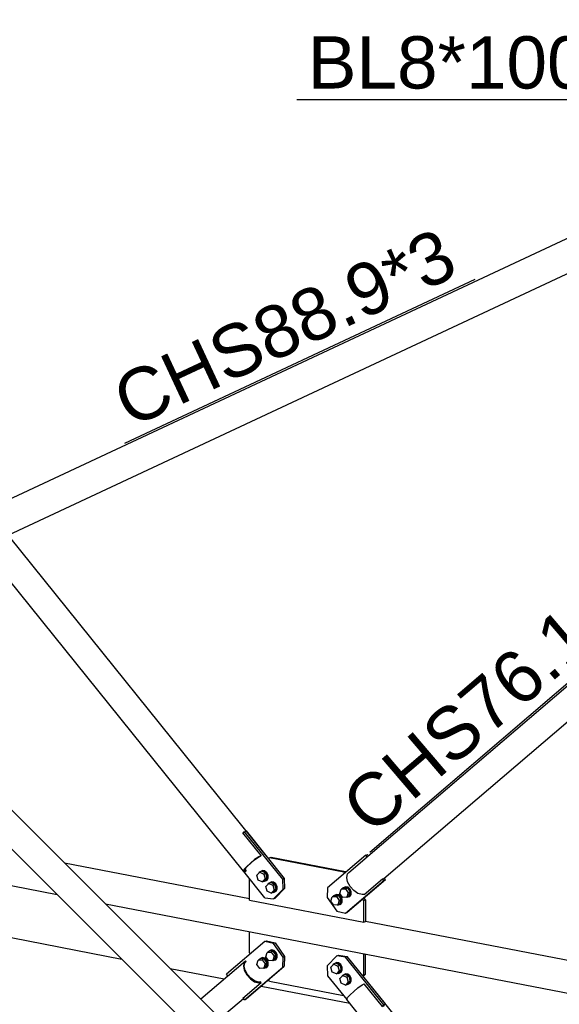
# Model space of a CAD drawing. Header units: millimetres. Extents: x 0 to 142951, y 0 to 27942.
# Tile 35 of 70: x 45813 to 47294, y 9343 to 12042. Entities that reach past the tile are written whole.
import ezdxf

# ---------------------------------------------------------------- set-up
doc = ezdxf.new("R2010")
doc.units = ezdxf.units.MM
doc.styles.add('Arial', font='ARIAL.TTF', dxfattribs={"height": 0.2})

# ---------------------------------------------------------------- blocks, each defined once
blk = doc.blocks.new('Bolt-66083 - 51816')
at = {"color": 7}
for p, q in [((46489.1, 9473.1), (46492.6, 9485)), ((46498, 9487.6), (46492.6, 9485)), ((46492.6, 9485), (46503.9, 9485.7)), ((46496.2, 9486.7), (46497.3, 9488.5)), ((46497.3, 9488.5), (46503.1, 9490.8)), ((46497.3, 9488.5), (46499, 9489.2)), ((46509.4, 9488.3), (46498, 9487.6)), ((46504.7, 9491.6), (46499, 9489.2)), ((46503.1, 9490.8), (46509.6, 9489.3)), ((46509.4, 9488.3), (46503.9, 9485.7)), ((46503.9, 9485.7), (46511.9, 9474.5)), ((46511.3, 9490), (46504.7, 9491.6)), ((46517.3, 9477), (46509.4, 9488.3)), ((46509.6, 9489.3), (46515.2, 9484.2)), ((46516.8, 9485), (46511.3, 9490)), ((46517.3, 9477), (46511.9, 9474.5)), ((46513.8, 9465.1), (46517.3, 9477)), ((46515.2, 9484.2), (46518.2, 9477.1)), ((46519.8, 9477.9), (46516.8, 9485)), ((46518.2, 9477.1), (46517.9, 9469.7)), ((46519.6, 9470.5), (46519.8, 9477.9)), ((46464.4, 9452), (46467.9, 9463.9)), ((46472.3, 9440.7), (46464.4, 9452)), ((46473.3, 9466.5), (46467.9, 9463.9)), ((46467.9, 9463.9), (46479.2, 9464.6)), ((46471.5, 9465.6), (46472.6, 9467.4)), ((46472.6, 9467.4), (46478.4, 9469.7)), ((46472.6, 9467.4), (46474.2, 9468.1)), ((46484.6, 9467.2), (46473.3, 9466.5)), ((46480, 9470.5), (46474.2, 9468.1)), ((46478.4, 9469.7), (46484.9, 9468.2)), ((46484.6, 9467.2), (46479.2, 9464.6)), ((46479.2, 9464.6), (46487.1, 9453.4)), ((46486.5, 9468.9), (46480, 9470.5)), ((46487.1, 9453.4), (46483.7, 9441.5)), ((46492.5, 9455.9), (46484.6, 9467.2)), ((46484.9, 9468.2), (46490.4, 9463.1)), ((46492.1, 9463.9), (46486.5, 9468.9)), ((46492.5, 9455.9), (46487.1, 9453.4)), ((46497, 9461.8), (46489.1, 9473.1)), ((46489.1, 9444), (46492.5, 9455.9)), ((46490.4, 9463.1), (46493.5, 9456)), ((46491.4, 9443.8), (46494.9, 9449.4)), ((46495.1, 9456.7), (46492.1, 9463.9)), ((46493.5, 9456), (46493.2, 9448.6)), ((46494.9, 9449.4), (46495.1, 9456.7)), ((46508.4, 9462.6), (46497, 9461.8)), ((46508.7, 9461.8), (46506.2, 9462.4)), ((46511.9, 9474.5), (46508.4, 9462.6)), ((46513.8, 9465.1), (46508.4, 9462.6)), ((46514.5, 9464.2), (46508.7, 9461.8)), ((46517.9, 9469.7), (46514.5, 9464.2)), ((46514.5, 9464.2), (46516.1, 9464.9)), ((46516.1, 9464.9), (46519.6, 9470.5)), ((46483.7, 9441.5), (46472.3, 9440.7)), ((46484, 9440.7), (46481.5, 9441.3)), ((46489.1, 9444), (46483.7, 9441.5)), ((46489.7, 9443.1), (46484, 9440.7)), ((46493.2, 9448.6), (46489.7, 9443.1)), ((46489.7, 9443.1), (46491.4, 9443.8))]:
    blk.add_line(p, q, dxfattribs=at)
blk = doc.blocks.new('Bolt-66076 - 51816')
at = {"color": 7}
for p, q in [((46676.4, 9640), (46671, 9637.4)), ((46674.7, 9639.2), (46675.8, 9640.9)), ((46675.8, 9640.9), (46681.6, 9643.2)), ((46675.8, 9640.9), (46677.4, 9641.7)), ((46676.4, 9640), (46687.8, 9640.7)), ((46677.4, 9641.7), (46683.2, 9644)), ((46681.6, 9643.2), (46688.1, 9641.7)), ((46682.4, 9638.2), (46687.8, 9640.7)), ((46689.7, 9642.4), (46683.2, 9644)), ((46687.8, 9640.7), (46695.7, 9629.4)), ((46688.1, 9641.7), (46693.6, 9636.6)), ((46695.2, 9637.4), (46689.7, 9642.4)), ((46692.3, 9646.6), (46695.7, 9658.5)), ((46700.2, 9635.4), (46692.3, 9646.6)), ((46701.1, 9661.1), (46695.7, 9658.5)), ((46695.7, 9658.5), (46707.1, 9659.3)), ((46699.4, 9660.3), (46700.5, 9662)), ((46700.5, 9662), (46706.3, 9664.3)), ((46700.5, 9662), (46702.1, 9662.8)), ((46701.1, 9661.1), (46712.5, 9661.8)), ((46702.1, 9662.8), (46707.9, 9665.1)), ((46706.3, 9664.3), (46712.8, 9662.8)), ((46707.1, 9659.3), (46712.5, 9661.8)), ((46707.1, 9659.3), (46715, 9648)), ((46714.4, 9663.5), (46707.9, 9665.1)), ((46715, 9648), (46711.5, 9636.1)), ((46711.5, 9636.1), (46717, 9638.6)), ((46712.5, 9661.8), (46720.4, 9650.6)), ((46712.8, 9662.8), (46718.3, 9657.8)), ((46719.9, 9658.5), (46714.4, 9663.5)), ((46720.4, 9650.6), (46715, 9648)), ((46717, 9638.6), (46720.4, 9650.6)), ((46721.1, 9643.3), (46717.6, 9637.7)), ((46717.6, 9637.7), (46719.2, 9638.4)), ((46718.3, 9657.8), (46721.4, 9650.6)), ((46719.2, 9638.4), (46722.7, 9644)), ((46723, 9651.4), (46719.9, 9658.5)), ((46721.4, 9650.6), (46721.1, 9643.3)), ((46722.7, 9644), (46723, 9651.4)), ((46667.6, 9625.5), (46671, 9637.4)), ((46675.5, 9614.3), (46667.6, 9625.5)), ((46671, 9637.4), (46682.4, 9638.2)), ((46686.8, 9615), (46675.5, 9614.3)), ((46682.4, 9638.2), (46690.3, 9626.9)), ((46687.1, 9614.2), (46684.7, 9614.8)), ((46690.3, 9626.9), (46686.8, 9615)), ((46686.8, 9615), (46692.2, 9617.5)), ((46692.9, 9616.6), (46687.1, 9614.2)), ((46695.7, 9629.4), (46690.3, 9626.9)), ((46692.2, 9617.5), (46695.7, 9629.4)), ((46696.4, 9622.2), (46692.9, 9616.6)), ((46692.9, 9616.6), (46694.5, 9617.3)), ((46693.6, 9636.6), (46696.6, 9629.5)), ((46694.5, 9617.3), (46698, 9622.9)), ((46698.3, 9630.3), (46695.2, 9637.4)), ((46696.6, 9629.5), (46696.4, 9622.2)), ((46698, 9622.9), (46698.3, 9630.3)), ((46711.5, 9636.1), (46700.2, 9635.4)), ((46711.8, 9635.3), (46709.4, 9635.9)), ((46717.6, 9637.7), (46711.8, 9635.3))]:
    blk.add_line(p, q, dxfattribs=at)
blk = doc.blocks.new('Part-80311 - 51816')
at = {"color": 7}
for p, q in [((46683.6, 9475.3), (46688, 9477.3)), ((46688, 9477.3), (46711.7, 9473.8)), ((46683.6, 9475.3), (46657.4, 9448.2)), ((46707.4, 9471.8), (46683.6, 9475.3)), ((46707.4, 9471.8), (46711.7, 9473.8)), ((46812.4, 9341.4), (46707.4, 9471.8)), ((46816.8, 9343.5), (46711.7, 9473.8)), ((46657.4, 9448.2), (46658.3, 9421)), ((46658.3, 9421), (46710.8, 9355.9)), ((46808.6, 9337.5), (46812.4, 9341.4)), ((46816.8, 9343.5), (46812, 9338.6)), ((46812.4, 9341.4), (46816.8, 9343.5))]:
    blk.add_line(p, q, dxfattribs=at)
blk = doc.blocks.new('Bolt-66081 - 51816')
at = {"color": 7}
for p, q in [((46667.6, 9444.4), (46675.5, 9452.6)), ((46673.8, 9450.9), (46675.1, 9453.3)), ((46675.1, 9453.3), (46680.6, 9456.2)), ((46680.9, 9455.1), (46675.5, 9452.6)), ((46675.5, 9452.6), (46686.8, 9447.5)), ((46680.6, 9456.2), (46682.2, 9457)), ((46680.6, 9456.2), (46687.1, 9455.2)), ((46692.2, 9450), (46680.9, 9455.1)), ((46688.7, 9456), (46682.2, 9457)), ((46692.2, 9450), (46686.8, 9447.5)), ((46687.1, 9455.2), (46692.9, 9450.7)), ((46694.5, 9451.4), (46688.7, 9456)), ((46692.2, 9450), (46695.7, 9436.7)), ((46692.9, 9450.7), (46696.4, 9443.7)), ((46698, 9444.5), (46694.5, 9451.4)), ((46671, 9431.1), (46667.6, 9444.4)), ((46682.4, 9426), (46671, 9431.1)), ((46690.3, 9434.2), (46682.4, 9426)), ((46682.4, 9426), (46687.8, 9428.5)), ((46688.1, 9427.4), (46686.1, 9427.7)), ((46686.8, 9447.5), (46690.3, 9434.2)), ((46695.7, 9436.7), (46687.8, 9428.5)), ((46693.6, 9430.3), (46688.1, 9427.4)), ((46688.1, 9427.4), (46689.7, 9428.2)), ((46689.7, 9428.2), (46695.2, 9431.1)), ((46690.3, 9434.2), (46695.7, 9436.7)), ((46696.6, 9436.3), (46693.6, 9430.3)), ((46695.2, 9431.1), (46698.3, 9437)), ((46696.4, 9443.7), (46696.6, 9436.3)), ((46698.3, 9437), (46698, 9444.5)), ((46698.5, 9420.2), (46699.8, 9422.6)), ((46699.8, 9422.6), (46705.3, 9425.5)), ((46705.6, 9424.4), (46700.2, 9421.9)), ((46705.3, 9425.5), (46706.9, 9426.3)), ((46705.3, 9425.5), (46711.8, 9424.6)), ((46717, 9419.3), (46705.6, 9424.4)), ((46713.5, 9425.3), (46706.9, 9426.3)), ((46711.8, 9424.6), (46717.6, 9420)), ((46719.2, 9420.8), (46713.5, 9425.3)), ((46692.3, 9413.7), (46700.2, 9421.9)), ((46695.7, 9400.4), (46692.3, 9413.7)), ((46707.1, 9395.3), (46695.7, 9400.4)), ((46700.2, 9421.9), (46711.5, 9416.8)), ((46715, 9403.5), (46707.1, 9395.3)), ((46707.1, 9395.3), (46712.5, 9397.9)), ((46712.8, 9396.8), (46710.8, 9397.1)), ((46717, 9419.3), (46711.5, 9416.8)), ((46711.5, 9416.8), (46715, 9403.5)), ((46720.4, 9406), (46712.5, 9397.9)), ((46718.3, 9399.6), (46712.8, 9396.8)), ((46712.8, 9396.8), (46714.4, 9397.5)), ((46714.4, 9397.5), (46719.9, 9400.4)), ((46715, 9403.5), (46720.4, 9406)), ((46717, 9419.3), (46720.4, 9406)), ((46717.6, 9420), (46721.1, 9413.1)), ((46721.4, 9405.6), (46718.3, 9399.6)), ((46722.7, 9413.8), (46719.2, 9420.8)), ((46719.9, 9400.4), (46723, 9406.4)), ((46721.1, 9413.1), (46721.4, 9405.6)), ((46723, 9406.4), (46722.7, 9413.8))]:
    blk.add_line(p, q, dxfattribs=at)
blk = doc.blocks.new('Part-65923 - 51816')
at = {"color": 7}
for p, q in [((45936.3, 9730.6), (46444.3, 9632.3)), ((45718.1, 9682.3), (45915.9, 9644)), ((46048.8, 9618.3), (47703.5, 9298.3)), ((46762.2, 9570.8), (47746, 9380.5))]:
    blk.add_line(p, q, dxfattribs=at)
blk = doc.blocks.new('Part-66079 - 51816')
at = {"color": 7}
for p, q in [((46444.3, 9483.7), (46444.3, 9541.8)), ((46446.4, 9480.7), (46444.3, 9483.7)), ((46757.8, 9423.1), (46757.8, 9481.2)), ((46762.2, 9425.1), (46762.2, 9480.3)), ((46755, 9420.1), (46757.8, 9423.1)), ((46762.2, 9425.1), (46756.1, 9418.8)), ((46757.8, 9423.1), (46762.2, 9425.1)), ((46499.1, 9405.9), (46496.2, 9409.9)), ((46499.1, 9405.9), (46702.2, 9366.6))]:
    blk.add_line(p, q, dxfattribs=at)
blk = doc.blocks.new('Part-66067 - 51816')
at = {"color": 7}
for p, q in [((46383.3, 9419.3), (46433.3, 9462)), ((46429.2, 9458.1), (46427.3, 9448.3)), ((46433.3, 9462), (46429.2, 9458.1)), ((46429.6, 9447.1), (46431.4, 9456.1)), ((46431.4, 9456.1), (46435, 9459.6)), ((46435, 9459.6), (46433.3, 9462)), ((46427.3, 9448.3), (46429.8, 9436.2)), ((46432, 9435.9), (46429.6, 9447.1)), ((46429.8, 9436.2), (46436.6, 9423.6)), ((46438.2, 9424.4), (46432, 9435.9)), ((46436.6, 9423.6), (46446.5, 9412.5)), ((46447.3, 9414.2), (46438.2, 9424.4)), ((46310.4, 9357.3), (46384.2, 9420.4)), ((46383.3, 9419.3), (46384.3, 9420.3)), ((46425.6, 9359.2), (46475.6, 9401.9)), ((46446.5, 9412.5), (46458, 9404.6)), ((46457.9, 9406.9), (46447.3, 9414.2)), ((46468.4, 9403.6), (46457.9, 9406.9)), ((46458, 9404.6), (46469.4, 9401.1)), ((46473.9, 9404.4), (46468.4, 9403.6)), ((46469.4, 9401.1), (46475.6, 9401.9)), ((46475.6, 9401.9), (46473.9, 9404.4)), ((46363.8, 9304.1), (46427.7, 9358.6)), ((46425.6, 9359.2), (46427.1, 9359.4)), ((45718.1, 8851.4), (46252.7, 9308)), ((45718.1, 8752.6), (46306.1, 9254.8)), ((44549.7, 7853.5), (45540.5, 8699.7)), ((44644.1, 7835.3), (45540.5, 8600.9)), ((44469, 7775.7), (44469.6, 7778.5)), ((44471.6, 7763.6), (44469, 7775.7)), ((44478.3, 7751.1), (44471.6, 7763.6)), ((44488.2, 7740), (44478.3, 7751.1)), ((44517.4, 7729.4), (44555.4, 7761.9)), ((44499.7, 7732.1), (44488.2, 7740)), ((44511.1, 7728.5), (44499.7, 7732.1)), ((44517.4, 7729.4), (44511.1, 7728.5))]:
    blk.add_line(p, q, dxfattribs=at)
blk = doc.blocks.new('Part-65962 - 51816')
at = {"color": 7}
for p, q in [((45764.2, 9898.2), (45763.2, 9895.5)), ((45763.2, 9895.5), (45777.1, 9881.6)), ((45763.2, 9895.5), (45769.7, 9892.6)), ((45771.6, 9894.9), (45764.2, 9898.2)), ((45769.7, 9892.6), (45776.6, 9884)), ((45771.6, 9894.9), (47184.4, 8485.4)), ((45779.1, 9885.5), (45771.6, 9894.9)), ((45776.6, 9884), (45779.1, 9872.5)), ((45781.8, 9873.1), (45779.1, 9885.5)), ((45776.7, 9860.1), (45769.8, 9848.5)), ((45771.7, 9847.1), (45779.2, 9859.6)), ((45779.1, 9872.5), (45776.7, 9860.1)), ((45779.2, 9859.6), (45781.8, 9873.1)), ((45738.6, 9831.8), (45739.6, 9834.5)), ((45738.6, 9831.8), (45747.3, 9832)), ((45738.6, 9831.8), (45772.3, 9798.2)), ((45747.3, 9834.6), (45739.6, 9834.5)), ((45759.5, 9839.6), (45747.3, 9834.6)), ((45747.3, 9832), (45760.5, 9837.3)), ((45769.8, 9848.5), (45759.5, 9839.6)), ((45760.5, 9837.3), (45771.7, 9847.1)), ((45765.5, 9794.1), (47109.2, 8453.6)), ((45770.8, 9798.2), (45772.3, 9798.2)), ((47184.4, 8485.4), (47191.9, 8476)), ((47109.2, 8457.6), (47110.3, 8456.5)), ((47113.1, 8455.9), (47109.2, 8457.6)), ((47117.7, 8456), (47113.1, 8455.9)), ((47117.7, 8456), (47151.4, 8422.3)), ((47191.9, 8476), (47194.6, 8463.6)), ((47194.6, 8463.6), (47192, 8450.1)), ((47173.3, 8427.9), (47160.1, 8422.5)), ((47184.5, 8437.6), (47173.3, 8427.9)), ((47192, 8450.1), (47184.5, 8437.6)), ((47160.1, 8422.5), (47151.4, 8422.3))]:
    blk.add_line(p, q, dxfattribs=at)
blk = doc.blocks.new('Part-66038 - 51816')
at = {"color": 7}
for p, q in [((47409.3, 11477.5), (47463.9, 11503)), ((47463.9, 11503), (47474.5, 11498.6)), ((45724.4, 10699.3), (47402.7, 11484)), ((47401.7, 11478.9), (47402.7, 11479.4)), ((47401.7, 11478.9), (47405.5, 11479.1)), ((47405.5, 11479.1), (47409.3, 11477.5)), ((47474.5, 11498.6), (47486.6, 11487.1)), ((47486.6, 11487.1), (47494.7, 11471.7)), ((47494.7, 11471.7), (47497.5, 11455)), ((47497.5, 11455), (47494.7, 11439.3)), ((45781.3, 10628.7), (47474.5, 11420.3)), ((47486.6, 11427.1), (47474.5, 11420.3)), ((47494.7, 11439.3), (47486.6, 11427.1)), ((44491.9, 10123.2), (45654.4, 10666.6)), ((44477.9, 10019.4), (45711.3, 10596)), ((44443, 10090.7), (44497.7, 10116.3)), ((44496.7, 10116.7), (44497.7, 10116.3)), ((44443, 10087.9), (44443, 10090.7)), ((44453.6, 10086.3), (44443, 10090.7)), ((44443, 10087.9), (44452.6, 10083.9)), ((44452.6, 10083.9), (44463.9, 10073.1)), ((44465.7, 10074.8), (44453.6, 10086.3)), ((44463.9, 10073.1), (44471.5, 10058.8)), ((44473.8, 10059.5), (44465.7, 10074.8)), ((44471.5, 10058.8), (44474.1, 10043.2)), ((44474.1, 10043.2), (44471.5, 10028.6)), ((44476.6, 10042.7), (44473.8, 10059.5)), ((44466.6, 10021.6), (44466.9, 10021.7)), ((44471.5, 10028.6), (44466.8, 10021.5)), ((44469.8, 10021), (44473.8, 10027)), ((44473.8, 10027), (44476.6, 10042.7))]:
    blk.add_line(p, q, dxfattribs=at)
blk = doc.blocks.new('Part-66064 - 51816')
at = {"color": 7}
for p, q in [((44499.7, 12169.3), (44511.1, 12177.3)), ((44511.1, 12177.3), (44517.4, 12180.9)), ((44567.4, 12118.8), (44517.4, 12180.9)), ((44528.1, 12183.6), (44528.8, 12182.9)), ((46487.1, 9752.9), (44528.8, 12182.9)), ((44471.6, 12142.8), (44478.3, 12150.6)), ((44478.3, 12150.6), (44488.2, 12160)), ((44488.2, 12160), (44499.7, 12169.3)), ((44469, 12137.6), (44471.6, 12142.8)), ((46427.3, 9707.5), (44469, 12137.6)), ((44572.8, 12121.3), (44572.1, 12122.2)), ((44567.4, 12118.8), (44570.7, 12120.6)), ((44570.4, 12120.4), (44570.3, 12120.5)), ((44570.7, 12120.6), (44572.8, 12121.3)), ((46428.8, 9814.7), (46425.6, 9812.9)), ((46475.6, 9750.8), (46425.6, 9812.9)), ((46426, 9812.3), (46427.1, 9813)), ((46427.1, 9813), (46427.4, 9813)), ((46429.1, 9814.8), (46428.8, 9814.7)), ((46469.4, 9747.2), (46458, 9739.3)), ((46468.4, 9745.9), (46473.9, 9749)), ((46475.6, 9750.8), (46469.4, 9747.2)), ((46473.9, 9749), (46475.6, 9750.8)), ((46487.1, 9752.9), (46486.3, 9753.5)), ((46487, 9752.7), (46487.1, 9752.9)), ((46436.6, 9720.6), (46429.8, 9712.7)), ((46432, 9714.1), (46438.2, 9721.3)), ((46446.5, 9729.9), (46436.6, 9720.6)), ((46438.2, 9721.3), (46447.3, 9729.9)), ((46458, 9739.3), (46446.5, 9729.9)), ((46447.3, 9729.9), (46457.9, 9738.5)), ((46457.9, 9738.5), (46468.4, 9745.9)), ((46429.8, 9712.7), (46427.3, 9707.5)), ((46427.3, 9707.5), (46429.2, 9705.8)), ((46429.2, 9705.8), (46433.3, 9707.1)), ((46429.6, 9709.3), (46432, 9714.1)), ((46431.4, 9707.7), (46429.6, 9709.3)), ((46435, 9708.8), (46431.4, 9707.7)), ((46431.5, 9713.2), (46435, 9708.8)), ((46435, 9708.8), (46433.3, 9707.1))]:
    blk.add_line(p, q, dxfattribs=at)
blk = doc.blocks.new('Part-66065 - 51816')
at = {"color": 7}
for p, q in [((48625, 11333.9), (48675, 11376.7)), ((48670.9, 11372.7), (48669, 11362.9)), ((48675, 11376.7), (48670.9, 11372.7)), ((48671.3, 11361.7), (48673.1, 11370.8)), ((48673.1, 11370.8), (48676.7, 11374.2)), ((48676.7, 11374.2), (48675, 11376.7)), ((48669, 11362.9), (48671.6, 11350.8)), ((48673.7, 11350.6), (48671.3, 11361.7)), ((48671.6, 11350.8), (48678.3, 11338.3)), ((48679.9, 11339), (48673.7, 11350.6)), ((46769, 9749), (48625.9, 11335)), ((48625, 11333.9), (48626, 11334.9)), ((48667.3, 11273.8), (48717.3, 11316.6)), ((48678.3, 11338.3), (48688.2, 11327.2)), ((48689, 11328.8), (48679.9, 11339)), ((48688.2, 11327.2), (48699.7, 11319.3)), ((48699.6, 11321.5), (48689, 11328.8)), ((48710.1, 11318.2), (48699.6, 11321.5)), ((48699.7, 11319.3), (48711.1, 11315.7)), ((48715.6, 11319), (48710.1, 11318.2)), ((48711.1, 11315.7), (48717.3, 11316.6)), ((48717.3, 11316.6), (48715.6, 11319)), ((46812.4, 9687.2), (48669.4, 11273.3)), ((48667.3, 11273.8), (48668.8, 11274.1)), ((46716.8, 9704.1), (46766.8, 9746.9)), ((46766.8, 9746.9), (46769, 9749)), ((46710.7, 9690.4), (46712.7, 9700.2)), ((46712.7, 9700.2), (46716.8, 9704.1)), ((46713.3, 9678.3), (46710.7, 9690.4)), ((46720.1, 9665.7), (46713.3, 9678.3)), ((46729.9, 9654.7), (46720.1, 9665.7)), ((46759.1, 9644), (46809.1, 9686.8)), ((46809.1, 9686.8), (46812.4, 9687.2)), ((46741.4, 9646.7), (46729.9, 9654.7)), ((46752.8, 9643.2), (46741.4, 9646.7)), ((46759.1, 9644), (46752.8, 9643.2))]:
    blk.add_line(p, q, dxfattribs=at)
blk = doc.blocks.new('Part-66066 - 51816')
at = {"color": 7}
for p, q in [((46741.4, 9387.5), (46752.8, 9395.5)), ((46752.8, 9395.5), (46759.1, 9399)), ((46809.1, 9336.9), (46759.1, 9399)), ((46770.5, 9401.1), (46769.8, 9401.8)), ((47371.1, 8655.9), (46770.5, 9401.1)), ((46713.3, 9360.9), (46720.1, 9368.8)), ((46720.1, 9368.8), (46729.9, 9378.1)), ((46729.9, 9378.1), (46741.4, 9387.5)), ((46710.7, 9355.7), (46713.3, 9360.9)), ((47333.4, 8583), (46710.7, 9355.7)), ((46809.1, 9336.9), (46812.4, 9338.8)), ((46812.1, 9338.6), (46812.1, 9338.6)), ((46812.4, 9338.8), (46814.5, 9339.4)), ((46814.5, 9339.4), (46813.8, 9340.4)), ((47486.5, 8512.6), (47422.4, 8592.1)), ((47416.5, 8479.9), (47378.9, 8526.6)), ((48658, 7058.9), (47543.4, 8442)), ((48345.9, 7326.6), (47473.4, 8409.3))]:
    blk.add_line(p, q, dxfattribs=at)
blk = doc.blocks.new('Part-66074 - 51816')
at = {"color": 7}
for p, q in [((46499.1, 9744.2), (46503.4, 9746.2)), ((46503.4, 9746.2), (46707.4, 9706.8)), ((46499.1, 9744.2), (46496.2, 9741.2)), ((46703.1, 9704.7), (46499.1, 9744.2)), ((46703.1, 9704.7), (46707.4, 9706.8)), ((46705.2, 9701.7), (46703.1, 9704.7)), ((46708.8, 9704.8), (46707.4, 9706.8)), ((46444.3, 9628), (46444.3, 9686.6)), ((46444.3, 9628), (46757.8, 9567.4)), ((46757.8, 9626.9), (46755, 9630.9)), ((46757.8, 9626.9), (46762.2, 9628.9)), ((46757.8, 9567.4), (46757.8, 9626.9)), ((46762.2, 9628.9), (46758.6, 9634)), ((46762.2, 9628.9), (46762.2, 9569.4)), ((46757.8, 9567.4), (46762.2, 9569.4))]:
    blk.add_line(p, q, dxfattribs=at)
blk = doc.blocks.new('Bolt-66078 - 51816')
at = {"color": 7}
for p, q in [((46464.4, 9696.5), (46472.3, 9704.7)), ((46467.9, 9683.2), (46464.4, 9696.5)), ((46470.7, 9703), (46471.9, 9705.4)), ((46471.9, 9705.4), (46477.4, 9708.3)), ((46477.7, 9707.2), (46472.3, 9704.7)), ((46472.3, 9704.7), (46483.7, 9699.6)), ((46477.4, 9708.3), (46479.1, 9709.1)), ((46477.4, 9708.3), (46484, 9707.3)), ((46489.1, 9702.1), (46477.7, 9707.2)), ((46485.6, 9708.1), (46479.1, 9709.1)), ((46489.1, 9702.1), (46483.7, 9699.6)), ((46483.7, 9699.6), (46487.1, 9686.3)), ((46484, 9707.3), (46489.7, 9702.8)), ((46491.4, 9703.5), (46485.6, 9708.1)), ((46492.5, 9688.8), (46489.1, 9702.1)), ((46489.7, 9702.8), (46493.2, 9695.8)), ((46494.9, 9696.6), (46491.4, 9703.5)), ((46493.2, 9695.8), (46493.5, 9688.4)), ((46495.1, 9689.1), (46494.9, 9696.6)), ((46479.2, 9678.1), (46467.9, 9683.2)), ((46487.1, 9686.3), (46479.2, 9678.1)), ((46479.2, 9678.1), (46484.6, 9680.6)), ((46484.9, 9679.5), (46482.9, 9679.8)), ((46484.6, 9680.6), (46492.5, 9688.8)), ((46490.4, 9682.4), (46484.9, 9679.5)), ((46484.9, 9679.5), (46486.5, 9680.3)), ((46486.5, 9680.3), (46492.1, 9683.2)), ((46492.5, 9688.8), (46487.1, 9686.3)), ((46489.1, 9665.8), (46497, 9674)), ((46492.6, 9652.5), (46489.1, 9665.8)), ((46493.5, 9688.4), (46490.4, 9682.4)), ((46492.1, 9683.2), (46495.1, 9689.1)), ((46495.4, 9672.3), (46496.6, 9674.8)), ((46496.6, 9674.8), (46502.1, 9677.6)), ((46502.4, 9676.5), (46497, 9674)), ((46497, 9674), (46508.4, 9668.9)), ((46502.1, 9677.6), (46503.8, 9678.4)), ((46502.1, 9677.6), (46508.7, 9676.7)), ((46513.8, 9671.4), (46502.4, 9676.5)), ((46510.3, 9677.4), (46503.8, 9678.4)), ((46513.8, 9671.4), (46508.4, 9668.9)), ((46508.4, 9668.9), (46511.9, 9655.6)), ((46508.7, 9676.7), (46514.5, 9672.1)), ((46516.1, 9672.9), (46510.3, 9677.4)), ((46517.3, 9658.1), (46513.8, 9671.4)), ((46514.5, 9672.1), (46517.9, 9665.2)), ((46519.6, 9665.9), (46516.1, 9672.9)), ((46519.8, 9658.5), (46519.6, 9665.9)), ((46503.9, 9647.4), (46492.6, 9652.5)), ((46511.9, 9655.6), (46503.9, 9647.4)), ((46503.9, 9647.4), (46509.4, 9650)), ((46509.6, 9648.9), (46507.6, 9649.2)), ((46509.4, 9650), (46517.3, 9658.1)), ((46515.2, 9651.8), (46509.6, 9648.9)), ((46509.6, 9648.9), (46511.3, 9649.6)), ((46511.3, 9649.6), (46516.8, 9652.5)), ((46517.3, 9658.1), (46511.9, 9655.6)), ((46518.2, 9657.7), (46515.2, 9651.8)), ((46516.8, 9652.5), (46519.8, 9658.5)), ((46517.9, 9665.2), (46518.2, 9657.7))]:
    blk.add_line(p, q, dxfattribs=at)
blk = doc.blocks.new('Part-73437 - 51816')
at = {"color": 7}
for p, q in [((45718.1, 9539.2), (46093.8, 9466.5)), ((46226.7, 9440.8), (46374.7, 9412.2)), ((46476, 9392.6), (46718.9, 9345.6))]:
    blk.add_line(p, q, dxfattribs=at)
blk = doc.blocks.new('Part-80309 - 51816')
at = {"color": 7}
for p, q in [((46763.4, 9751.4), (46658.3, 9661.7)), ((46763.4, 9751.4), (46767.7, 9753.5)), ((46766.7, 9746.7), (46763.4, 9751.4)), ((46770.1, 9750), (46767.7, 9753.5)), ((46707.4, 9592), (46812.4, 9681.7)), ((46816.8, 9683.7), (46711.7, 9594)), ((46812.4, 9681.7), (46809, 9686.6)), ((46812.4, 9681.7), (46816.8, 9683.7)), ((46816.8, 9683.7), (46813.6, 9688.2)), ((46658.3, 9661.7), (46657.4, 9635)), ((46657.4, 9635), (46683.6, 9597.7)), ((46683.6, 9597.7), (46707.4, 9592)), ((46707.4, 9592), (46711.7, 9594))]:
    blk.add_line(p, q, dxfattribs=at)
blk = doc.blocks.new('Part-80310 - 51816')
at = {"color": 7}
for p, q in [((46430.1, 9815.9), (46426.3, 9812)), ((46430.1, 9815.9), (46434.4, 9817.9)), ((46535.1, 9685.6), (46430.1, 9815.9)), ((46434.4, 9817.9), (46539.5, 9687.6)), ((46486.1, 9634.8), (46428, 9706.8)), ((46535.1, 9685.6), (46539.5, 9687.6)), ((46536.1, 9658.4), (46535.1, 9685.6)), ((46539.5, 9687.6), (46540.4, 9660.4)), ((46509.8, 9631.3), (46536.1, 9658.4)), ((46540.4, 9660.4), (46514.2, 9633.3)), ((46536.1, 9658.4), (46540.4, 9660.4)), ((46486.1, 9634.8), (46509.8, 9631.3)), ((46509.8, 9631.3), (46514.2, 9633.3))]:
    blk.add_line(p, q, dxfattribs=at)
blk = doc.blocks.new('Part-80312 - 51816')
at = {"color": 7}
for p, q in [((46486.1, 9514.6), (46381, 9424.9)), ((46486.1, 9514.6), (46490.4, 9516.6)), ((46509.8, 9508.9), (46486.1, 9514.6)), ((46490.4, 9516.6), (46514.2, 9510.9)), ((46509.8, 9508.9), (46514.2, 9510.9)), ((46536.1, 9471.6), (46509.8, 9508.9)), ((46514.2, 9510.9), (46540.4, 9473.6)), ((46535.1, 9444.8), (46536.1, 9471.6)), ((46536.1, 9471.6), (46540.4, 9473.6)), ((46540.4, 9473.6), (46539.5, 9446.9)), ((46384.3, 9420.2), (46381, 9424.9)), ((46430.1, 9355.1), (46535.1, 9444.8)), ((46434.4, 9357.2), (46539.5, 9446.9)), ((46535.1, 9444.8), (46539.5, 9446.9)), ((46430.1, 9355.1), (46426.6, 9360.1)), ((46430.1, 9355.1), (46434.4, 9357.2))]:
    blk.add_line(p, q, dxfattribs=at)
blk = doc.blocks.new('Mark-67956 - 51816')
at = {"color": 136}
blk.add_line((46774.4, 9760.1), (47581, 10449.1), dxfattribs=at)
at = {"color": 30, "style": 'Arial'}
blk.add_text('CHS76.1*3', height=143.26, rotation=40.5024, dxfattribs=at).set_placement((46777.7, 9802.4))
blk = doc.blocks.new('Mark-67939 - 51816')
at = {"color": 136}
blk.add_line((46102, 10881.4), (47062.9, 11330.6), dxfattribs=at)
at = {"color": 30, "style": 'Arial'}
blk.add_text('CHS88.9*3', height=143.26, rotation=25.0554, dxfattribs=at).set_placement((46116.4, 10921.3))
blk = doc.blocks.new('Mark-67943 - 51816')
at = {"color": 136}
for p in [(46574.1, 11823.6), (47589.8, 11481.3)]:
    blk.add_line(p, (47401.6, 11823.6), dxfattribs=at)
at = {"color": 30, "style": 'Arial'}
blk.add_text('BL8*100', height=143.26, dxfattribs=at).set_placement((46604.1, 11853.6))

msp = doc.modelspace()

# ---------------------------------------------------------------- block references
for name in ['Part-66064 - 51816', 'Mark-67943 - 51816', 'Part-66038 - 51816', 'Mark-67939 - 51816', 'Part-66065 - 51816', 'Mark-67956 - 51816', 'Part-73437 - 51816', 'Part-65923 - 51816', 'Part-65962 - 51816', 'Part-80310 - 51816', 'Part-66074 - 51816', 'Part-80309 - 51816', 'Bolt-66078 - 51816', 'Bolt-66076 - 51816', 'Part-66079 - 51816', 'Part-80312 - 51816', 'Bolt-66083 - 51816', 'Part-80311 - 51816', 'Part-66067 - 51816', 'Bolt-66081 - 51816', 'Part-66066 - 51816']:
    msp.add_blockref(name, (0, 0))

doc.saveas('drawing.dxf')
